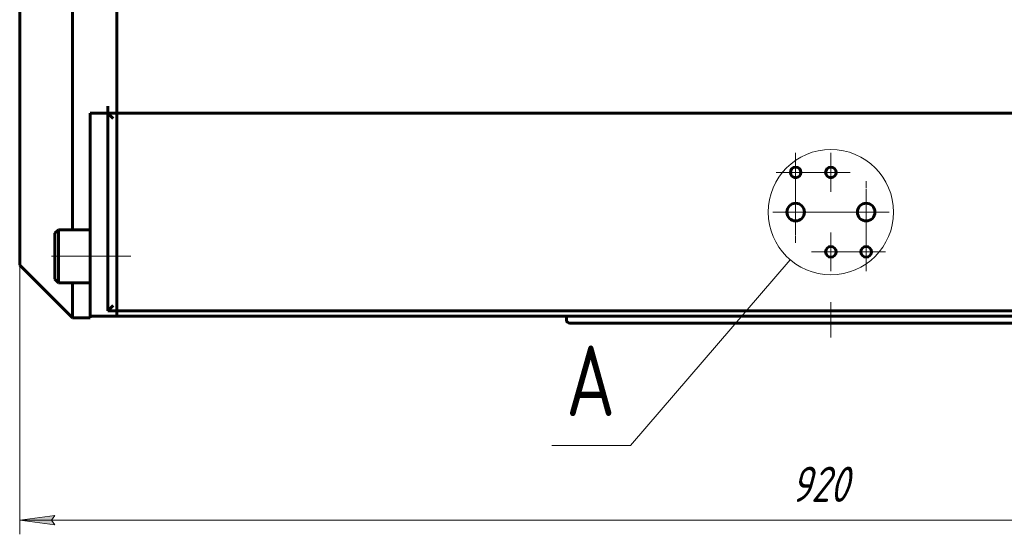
# Model space of a CAD drawing. Header units: millimetres. Extents: x 0 to 841, y 0 to 594.
# Tile 6 of 26: x 131 to 271, y 210 to 283. Entities that reach past the tile are written whole.
import ezdxf

# ---------------------------------------------------------------- set-up
doc = ezdxf.new("R2010")
doc.units = ezdxf.units.MM
for name, pattern in [('K5LT_AXLED', [12, 7.5, -1.5, 1.5, -1.5]), ('K5LT_BASIC', [0]), ('K5LT_THIN', [0])]:
    doc.linetypes.add(name, pattern=pattern)
doc.layers.add('Системный слой', color=7, linetype='Continuous')
doc.layers.add('Системный слой (1)', color=7, linetype='Continuous', true_color=0x6c6c6c)
doc.styles.add('KDIMTEXTSTYLE', font='txt', dxfattribs={"width": 0.96, "oblique": 15, "height": 5})
doc.styles.add('KTEXTSTYLE', font='txt', dxfattribs={"width": 0.96, "height": 5})
doc.dimstyles.new('KDIMSTYLE (0.25)', dxfattribs={"dimtxt": 5, "dimasz": 1, "dimexe": 2, "dimexo": 0, "dimgap": 1, "dimtad": 1, "dimlfac": 4, "dimtxsty": 'KDIMTEXTSTYLE', "dimsah": 1, "dimcen": 0, "dimdle": 1, "dimadec": 0, "dimazin": 0, "dimtfac": 0.667, "dimtmove": 0, "dimatfit": 3, "dimfxl": 1, "dimtvp": 1, "dimtolj": 1, "dimtzin": 0, "dimarcsym": 0})

# ---------------------------------------------------------------- blocks, each defined once
blk = doc.blocks.new('U21')
at = {"layer": 'Системный слой (1)', "color": 150, "linetype": 'K5LT_BASIC', "lineweight": 60, "true_color": 0x0080ff}
for p, q in [((246.44, 239.73), (209.44, 239.73)), ((283.44, 239.73), (246.44, 239.73))]:
    blk.add_line(p, q, dxfattribs=at)
blk = doc.blocks.new('U23')
at = {"layer": 'Системный слой (1)', "color": 150, "linetype": 'K5LT_BASIC', "lineweight": 60, "true_color": 0x0080ff}
for p, q in [((138.94, 330.48), (138.94, 335.48)), ((138.94, 287.98), (138.94, 322.98)), ((138.94, 252.98), (138.94, 287.98)), ((138.94, 240.48), (138.94, 245.48))]:
    blk.add_line(p, q, dxfattribs=at)
blk = doc.blocks.new('U25')
at = {"layer": 'Системный слой (1)', "color": 150, "linetype": 'K5LT_BASIC', "lineweight": 60, "true_color": 0x0080ff}
for p, q in [((131.44, 287.98), (131.44, 327.98)), ((131.44, 247.98), (131.44, 287.98))]:
    blk.add_line(p, q, dxfattribs=at)
blk = doc.blocks.new('U27')
at = {"layer": 'Системный слой (1)', "color": 7, "linetype": 'K5LT_THIN', "lineweight": 18}
for p, q in [((240.64, 248.74), (218.04, 222.41)), ((218.04, 222.41), (206.9, 222.41))]:
    blk.add_line(p, q, dxfattribs=at)
blk.add_arc((246.43, 255.48), 8.88, 0, 360, dxfattribs=at)
at = {"layer": 'Системный слой (1)', "color": 7, "insert": (208.9, 236.59), "char_height": 10, "attachment_point": 1, "style": 'KTEXTSTYLE'}
blk.add_mtext('\\fArial|b0|c204|p34;\\H5.0;\\W1.000;\\Q15;\\fGOST Type AU|b0|i0|c204|p34;\\Q0;\\W0.960;\\H10.00;{\\c16711680;А}', dxfattribs=at)
blk = doc.blocks.new('D1')
at = {"layer": 'Системный слой (1)'}
for points in [[(135.94, 211.83), (136.44, 212.49), (131.44, 211.83), (136.44, 211.17)], [(361.44, 211.83), (356.44, 212.49), (356.94, 211.83), (356.44, 211.17)]]:
    blk.add_hatch(color=7, dxfattribs=at).paths.add_polyline_path(points)
at = {"layer": 'Системный слой (1)', "color": 7, "linetype": 'K5LT_THIN', "lineweight": 18}
for p, q in [((131.44, 247.98), (131.44, 209.83)), ((361.44, 247.98), (361.44, 209.83)), ((131.44, 211.83), (136.44, 212.49)), ((136.44, 212.49), (135.94, 211.83)), ((356.94, 211.83), (356.44, 212.49)), ((356.44, 212.49), (361.44, 211.83)), ((136.44, 211.17), (131.44, 211.83)), ((361.44, 211.83), (131.44, 211.83)), ((135.94, 211.83), (136.44, 211.17)), ((361.44, 211.83), (356.44, 211.17)), ((356.44, 211.17), (356.94, 211.83))]:
    blk.add_line(p, q, dxfattribs=at)
blk.add_wipeout([(240.77, 212.83), (240.77, 220.21), (251.66, 220.21), (251.66, 212.83)]).dxf.layer = 'Системный слой (1)'
at = {"layer": 'Системный слой (1)', "color": 7, "insert": (240.77, 219.42), "char_height": 5, "attachment_point": 1, "style": 'KTEXTSTYLE'}
blk.add_mtext('\\fArial|b0|c204|p34;\\H5.0;\\W1.000;\\Q15;\\fGOST Type AU|b0|i0|c204|p34;\\Q15;\\W0.960;920', dxfattribs=at)
blk = doc.blocks.new('KDIMARROW_01')
at = {"layer": 'Системный слой'}
blk.add_hatch(color=0, dxfattribs=at).paths.add_polyline_path([(0, 0), (-5, 0.66), (-4.5, 0), (-5, -0.66)])
at = {"layer": 'Системный слой', "color": 0, "linetype": 'K5LT_THIN', "lineweight": 18}
for p, q in [((-4.5, 0), (-5, 0.66)), ((-5, 0.66), (0, 0)), ((0, 0), (-5, -0.66)), ((-5, -0.66), (-4.5, 0))]:
    blk.add_line(p, q, dxfattribs=at)
at = {"layer": 'Системный слой (1)', "color": 0, "linetype": 'K5LT_THIN', "lineweight": 18}
blk.add_line((696.62, 287.98), (696.37, 287.98), dxfattribs=at)
blk = doc.blocks.new('U28')
at = {"layer": 'Системный слой (1)', "color": 30, "linetype": 'K5LT_AXLED', "lineweight": 18, "true_color": 0xff8000}
for q in [(241.44, 258.73), (238.19, 255.48), (250.03, 255.48), (241.44, 252.23)]:
    blk.add_line((241.44, 255.48), q, dxfattribs=at)
blk = doc.blocks.new('U29')
at = {"layer": 'Системный слой (1)', "color": 30, "linetype": 'K5LT_AXLED', "lineweight": 18, "true_color": 0xff8000}
for q in [(241.44, 263.86), (238.69, 261.11), (244.19, 261.11), (241.44, 251.11)]:
    blk.add_line((241.44, 261.11), q, dxfattribs=at)
blk = doc.blocks.new('U31')
at = {"layer": 'Системный слой (1)', "color": 30, "linetype": 'K5LT_AXLED', "lineweight": 18, "true_color": 0xff8000}
for q in [(246.44, 252.61), (243.69, 249.86), (249.19, 249.86), (246.44, 247.11)]:
    blk.add_line((246.44, 249.86), q, dxfattribs=at)
blk = doc.blocks.new('U32')
at = {"layer": 'Системный слой (1)', "color": 30, "linetype": 'K5LT_AXLED', "lineweight": 18, "true_color": 0xff8000}
for q in [(246.44, 263.86), (243.69, 261.11), (249.19, 261.11), (246.44, 258.36)]:
    blk.add_line((246.44, 261.11), q, dxfattribs=at)
blk = doc.blocks.new('U34')
at = {"layer": 'Системный слой (1)', "color": 30, "linetype": 'K5LT_AXLED', "lineweight": 18, "true_color": 0xff8000}
for q in [(251.44, 259.86), (248.69, 249.86), (254.19, 249.86), (251.44, 247.11)]:
    blk.add_line((251.44, 249.86), q, dxfattribs=at)
blk = doc.blocks.new('U35')
at = {"layer": 'Системный слой (1)', "color": 30, "linetype": 'K5LT_AXLED', "lineweight": 18, "true_color": 0xff8000}
for q in [(251.44, 258.73), (248.19, 255.48), (254.69, 255.48), (251.44, 252.23)]:
    blk.add_line((251.44, 255.48), q, dxfattribs=at)

msp = doc.modelspace()

# ---------------------------------------------------------------- linework, layer by layer
at = {"layer": 'Системный слой (1)', "color": 150, "linetype": 'K5LT_BASIC', "lineweight": 60, "true_color": 0x0080ff}
for p, q in [((145.2147, 270.5087), (145.2147, 306.4795)), ((145.1897, 270.5087), (145.1897, 287.9812)), ((141.4397, 241.2312), (141.4397, 269.4828)), ((143.9397, 269.4828), (141.4397, 269.4828)), ((143.9397, 269.4828), (143.9397, 270.5087)), ((143.9397, 241.4812), (143.9397, 269.4828)), ((145.1897, 269.4828), (143.9397, 269.4828)), ((144.6897, 268.7328), (143.9397, 269.4828)), ((145.1897, 269.4828), (145.1897, 270.5087)), ((145.1897, 269.4828), (145.1897, 268.7328)), ((145.2147, 269.4828), (145.2147, 270.5087)), ((347.6647, 269.4828), (145.2147, 269.4828)), ((145.2147, 269.4828), (145.2147, 268.7328)), ((145.1897, 268.7328), (145.1897, 242.2312)), ((145.2147, 268.7328), (145.2147, 242.2312)), ((145.2147, 259.9812), (145.1897, 259.9812)), ((136.9397, 252.9812), (136.4397, 252.4812)), ((136.9397, 252.9812), (141.4397, 252.9812)), ((136.9397, 252.9812), (136.9397, 245.4812)), ((136.4397, 252.4812), (136.4397, 245.9812)), ((145.2147, 251.7312), (145.1897, 251.7312)), ((138.9397, 240.4812), (131.4397, 247.9812)), ((136.9397, 245.4812), (136.4397, 245.9812)), ((145.2147, 246.7312), (145.1897, 246.7312)), ((136.9397, 245.4812), (141.4397, 245.4812)), ((144.6897, 242.2312), (143.9397, 241.4812)), ((145.1897, 241.4812), (143.9397, 241.4812)), ((145.1897, 242.2312), (145.1897, 241.4812)), ((145.1897, 241.4812), (145.1897, 241.2312)), ((145.2147, 242.2312), (145.2147, 241.4812)), ((347.6647, 241.4812), (145.2147, 241.4812)), ((145.2147, 241.4812), (145.2147, 241.2312)), ((141.4397, 240.4812), (138.9397, 240.4812)), ((141.4397, 240.7312), (141.4397, 241.2312)), ((141.4397, 240.7312), (145.1897, 240.7312)), ((141.4397, 240.4812), (141.4397, 240.7312)), ((145.1897, 240.7312), (145.1897, 241.2312)), ((145.2147, 240.7312), (145.2147, 241.2312)), ((145.2147, 240.7312), (347.6647, 240.7312)), ((208.9397, 240.7312), (208.9397, 240.2312))]:
    msp.add_line(p, q, dxfattribs=at)
at = {"layer": 'Системный слой (1)', "color": 30, "linetype": 'K5LT_AXLED', "lineweight": 18, "true_color": 0xff8000}
for p, q in [((143.4397, 249.2312), (134.4397, 249.2312)), ((147.2147, 249.2312), (143.1897, 249.2312))]:
    msp.add_line(p, q, dxfattribs=at)
at = {"layer": 'Системный слой (1)', "color": 150, "linetype": 'K5LT_BASIC', "lineweight": 60, "true_color": 0x0080ff}
for centre, radius in [((241.4397, 261.107), 0.75), ((246.4397, 261.107), 0.75), ((241.4397, 255.482), 1.2486), ((251.4397, 255.482), 1.2486), ((246.4397, 249.857), 0.75), ((251.4397, 249.857), 0.75)]:
    msp.add_circle(centre, radius, dxfattribs=at)
msp.add_arc((209.4397, 240.2312), 0.5, 180, 270, dxfattribs=at)

# ---------------------------------------------------------------- block references
at = {"layer": 'Системный слой (1)'}
for name in ['U23', 'U25', 'U27', 'U29', 'U32', 'U28', 'U35', 'U21']:
    msp.add_blockref(name, (0, 0), dxfattribs=at)

# ---------------------------------------------------------------- next in the draw order: dimensions: what is measured, and where the dimension line sits
at = {"layer": 'Системный слой (1)', "color": 7}
dim = msp.add_linear_dim(base=(361.4397, 211.8323), p1=(131.4397, 247.9812), p2=(361.4397, 247.9812), dimstyle='KDIMSTYLE (0.25)', override={"dimexo": 0, "dimpost": '\\fGOST Type AU|b0|c204|p34;\\H5.0;\\W0.960;\\Q15;<>', "dimblk1": 'KDIMARROW_01', "dimblk2": 'KDIMARROW_01', "dimse1": 0, "dimse2": 0, "dimclrt": 7, "dimtol": 1, "dimtp": 0, "dimtm": 0, "dimtdec": 5, "dimtolj": 1}, dxfattribs=at)
dim.commit()
dim.dimension.update_dxf_attribs({"geometry": 'D1', "text_midpoint": (246.4397, 211.8323), "dimtype": 160})

# ---------------------------------------------------------------- next in the draw order: linework, layer by layer
at = {"layer": 'Системный слой (1)', "color": 30, "linetype": 'K5LT_AXLED', "lineweight": 18, "true_color": 0xff8000}
msp.add_line((246.4397, 242.7312), (246.4397, 237.7312), dxfattribs=at)

# ---------------------------------------------------------------- next in the draw order: block references
at = {"layer": 'Системный слой (1)'}
for name in ['U34', 'U31']:
    msp.add_blockref(name, (0, 0), dxfattribs=at)

doc.saveas('drawing.dxf')
